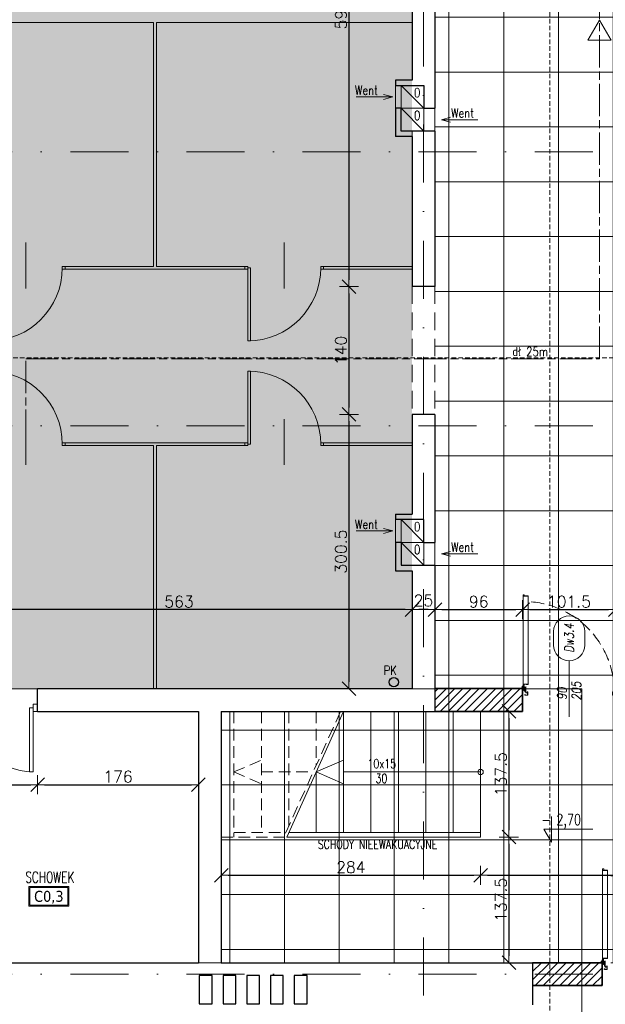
# Model space of a CAD drawing. Header units: millimetres. Extents: x 28291 to 177760, y -399809 to -170937.
# Tile 117 of 256: x 52150 to 52791, y -197460 to -196383. Entities that reach past the tile are written whole.
import ezdxf
from ezdxf.enums import TextEntityAlignment as Align

# ---------------------------------------------------------------- set-up
doc = ezdxf.new("R2010")
doc.units = ezdxf.units.MM
for name, pattern in [('CARKOVANA', [7.5, 5, -2.5]), ('CENTER', [0.6, 0.375, -0.075, 0.075, -0.075]), ('CHAIN', [0.3543, 0.2362, -0.0295, 0.0591, -0.0295]), ('DASHDOT', [25.4, 12.7, -6.35, 0, -6.35]), ('HIDDEN', [9.525, 6.35, -3.175]), ('Hidden Line', [391.222223, 282.222223, -109])]:
    doc.linetypes.add(name, pattern=pattern)
doc.layers.get('0').update_dxf_attribs({"lineweight": 0})
for name, color, linetype, lineweight in [('!! 0_ Istn-sciany', 3, 'Continuous', 30), ('!! 0_ Istn-widok', 1, 'Continuous', 15), ('!! 0_ Opis', 8, 'Continuous', 13), ('!! 0_Istn-cienka', 4, 'Continuous', 9), ('!! 0_Istn-drzwi', 1, 'Continuous', 13), ('!! 0_Istn-went', 5, 'Continuous', 13), ('!! 0_Opis_pom', 9, 'Continuous', 13), ('!! 0_Widok', 1, 'Continuous', 15), ('!! 1  WYDZIELENIE PPOŻ', 252, 'Continuous', 0), ('!! 1_droga ewakuacyjna', 3, 'CHAIN', 20), ('!! 1_hatch projektowane ściany', 4, 'Continuous', 5), ('!! 2_posadzki gres 2 - komu', 200, 'Continuous', 9), ('!! 2_posadzki winyle 1', 31, 'Continuous', 9), ('!! wymiary osi', 250, 'Continuous', 9), ('0-osie-liniA', 14, 'DASHDOT', 5)]:
    doc.layers.add(name, color=color, linetype=linetype, lineweight=lineweight)
doc.layers.add('!! 0_opis pionów', color=4, linetype='Continuous')
doc.layers.add('!! 0_ramki', color=66, linetype='Continuous', lineweight=9, plot=False)
for name, color, linetype, lineweight, true_color in [('!! 1_drzwi-linia - zrealizowane', 7, 'Continuous', 5, 0x7a7a7a), ('!! 1_PROJ SCIANY ZREAL - HATCH', 9, 'Continuous', 0, 0x808080), ('!! 1_PROJ ŚCIANY  - zrealizowane', 9, 'Continuous', 35, 0x808080), ('!! 1_Wyburzenia', 252, 'CARKOVANA', 13, 0x696969), ('!! 2_OPIS DRZWI ZREAZL', 7, 'Continuous', 5, 0xb5b5b5)]:
    doc.layers.add(name, color=color, linetype=linetype, lineweight=lineweight, true_color=true_color)
doc.styles.add('50', font='ROMANS.shx', dxfattribs={"width": 0.8, "height": 10})
doc.styles.add('ARCHETYP', font='romans.shx', dxfattribs={"height": 15})
doc.styles.add('ARIAL', font='tahoma.ttf')
doc.styles.add('SIMPLEX', font='simplex.shx', dxfattribs={"width": 0.77})
doc.styles.add('TXT', font='simplex.shx')
doc.dimstyles.new('DIM50', dxfattribs={"dimscale": 5, "dimtxt": 2.5, "dimasz": 1.5, "dimexe": 0, "dimexo": 0, "dimgap": 0.5, "dimtad": 1, "dimdec": 4, "dimrnd": 0.5, "dimdsep": 46, "dimtxsty": 'TXT', "dimblk1": 'TICK1', "dimblk2": 'TICK1', "dimsah": 1, "dimcen": 0, "dimse1": 1, "dimse2": 1, "dimclrd": 1, "dimclre": 7, "dimclrt": 9, "dimadec": 0, "dimazin": 0, "dimtfac": 1, "dimtdec": 4, "dimtmove": 2, "dimatfit": 3, "dimldrblk": 'TICK1', "dimfxl": 1, "dimtolj": 1, "dimarcsym": 0})

# ---------------------------------------------------------------- blocks, each defined once
blk = doc.blocks.new('BLOK OSI')
at = {"layer": '0-osie-liniA', "ltscale": 5}
for points in [[(52592.21142, -193637.0088), (52592.21142, -199860.81919)], [(51570.03302, -196590.0883), (53810.60983, -196590.0883)], [(51570.03302, -196890.0883), (53810.60983, -196890.0883)], [(51570.03302, -197490.0883), (53810.60983, -197490.0883)]]:
    blk.add_lwpolyline(points, dxfattribs=at)
blk = doc.blocks.new('zaw-dr-90-p')
at = {"color": 2, "linetype": 'CENTER', "ltscale": 0.2}
for p, q in [((12, 0), (-12, 0)), ((0, 12), (0, -12)), ((24, 24), (31, 24)), ((24, 19), (31, 19))]:
    blk.add_line(p, q, dxfattribs=at)
at = {"ltscale": 0.2}
for p, q in [((10, 12), (6, 12)), ((10, 0), (10, 6))]:
    blk.add_line(p, q, dxfattribs=at)
blk.add_lwpolyline([(0, 6), (23, 6, 0.414214), (28, 11), (28, 31), (24, 31), (24, 11, -0.414214), (23, 10), (0, 10, 4.561698), (8, 6), (5, 4)], format="xyb", dxfattribs=at)
blk.add_lwpolyline([(0, 0), (-2, 0), (-2, 0), (0, 0), (0, 3), (0, 3), (0, 0), (3, 0), (3, 0), (0, 0), (0, -3), (0, -3)], close=True)
blk.add_lwpolyline([(10, 10), (10, 39), (6, 39), (6, 10)], dxfattribs=at)
blk.add_circle((0, 0), 6.5, dxfattribs=at)
blk = doc.blocks.new('drzwi 90- sc 12')
for p, q in [((-13620.3, 20410.2), (-13620.3, 20313.8)), ((-13614.9, 20409.9), (-13620.3, 20409.9)), ((-13616.1, 20410.3), (-13620.2, 20410.3)), ((-13616.1, 20410.3), (-13620, 20410.3)), ((-13618.2, 20410.3), (-13616.2, 20410.3)), ((-13618.2, 20410.3), (-13616.2, 20410.3)), ((-13616.1, 20410.3), (-13616.1, 20411.5)), ((-13616.1, 20411.5), (-13615, 20411.5)), ((-13614.9, 20411.4), (-13614.9, 20313.8)), ((-13620.3, 20313.5), (-13620.3, 20318)), ((-13614.9, 20313.8), (-13620.3, 20313.8)), ((-13618.2, 20313.4), (-13620.2, 20313.4)), ((-13618.2, 20313.7), (-13618.2, 20313.4)), ((-13618.2, 20313.7), (-13616.4, 20313.7)), ((-13617.8, 20311.1), (-13617.8, 20305.7)), ((-13617.8, 20311.1), (-13617.8, 20305.7)), ((-13616.2, 20309.9), (-13616.2, 20311)), ((-13615.9, 20313.2), (-13615.9, 20312.2)), ((-13615.9, 20312.2), (-13615, 20312.2)), ((-13614.9, 20312.3), (-13614.9, 20318)), ((-13715.8, 20302), (-13716.3, 20302)), ((-13715.6, 20308.3), (-13715.6, 20308.6)), ((-13715.6, 20307.7), (-13715.6, 20308.6)), ((-13715.6, 20307.8), (-13715.6, 20308.6)), ((-13715.6, 20307.7), (-13715.4, 20307.7)), ((-13616.2, 20309.9), (-13617.4, 20309.9)), ((-13616.8, 20302), (-13616.3, 20302))]:
    blk.add_line(p, q)
for points in [[(-13665.3, 20285), (-13665.3, 20325.8)], [(-13615.6, 20309.6), (-13615.3, 20309.6), (-13615.3, 20309.8), (-13616.3, 20309.8), (-13616.3, 20309.6), (-13615.9, 20309.6)]]:
    blk.add_lwpolyline(points)
at = {"lineweight": 30}
for points in [[(-13716.3, 20308.9), (-13721.3, 20308.9)], [(-13716.3, 20308.9), (-13716.3, 20296.9)], [(-13614.3, 20308.9), (-13609.3, 20308.9)], [(-13614.3, 20308.9), (-13614.3, 20296.9)]]:
    blk.add_lwpolyline(points, dxfattribs=at)
at = {"ltscale": 0.2}
for points in [[(-13715.6, 20307.5), (-13715.6, 20309.5, 0.414214), (-13715.9, 20309.8), (-13719.4, 20309.8, 0.414214), (-13719.8, 20309.5), (-13719.8, 20308.9), (-13719.6, 20308.9), (-13719.6, 20309.5, -0.414214), (-13719.4, 20309.6), (-13717, 20309.6)], [(-13717, 20309.6), (-13715.9, 20309.6, -0.414214), (-13715.7, 20309.5), (-13715.7, 20307.5)], [(-13715.7, 20307.8), (-13715.7, 20305.6, 0.414214), (-13715.4, 20305.2), (-13715, 20305.2, -0.414214), (-13714.8, 20305.1), (-13714.8, 20304.5, 0.414214), (-13714.5, 20304.1), (-13713.3, 20304.1, 0.414214), (-13712.9, 20304.5), (-13712.9, 20305.1, -1), (-13712.7, 20305.1), (-13712.7, 20302, -0.414214), (-13712.9, 20301.8), (-13715.4, 20301.8, -0.414214), (-13715.6, 20302), (-13715.6, 20302.5), (-13715.8, 20302.5), (-13715.8, 20302, 0.414214), (-13715.4, 20301.6), (-13712.9, 20301.6, 0.414214), (-13712.6, 20302), (-13712.6, 20305.1, 1), (-13713.1, 20305.1), (-13713.1, 20304.5, -0.414214), (-13713.3, 20304.3), (-13714.5, 20304.3, -0.414214), (-13714.6, 20304.5), (-13714.6, 20305.1, 0.414214), (-13715, 20305.4), (-13715.4, 20305.4, -0.414214), (-13715.6, 20305.6), (-13715.6, 20307.6)], [(-13615.9, 20309.6), (-13616.6, 20309.6, 0.414214), (-13616.8, 20309.5), (-13616.8, 20305.6, -0.414214), (-13617.1, 20305.2), (-13617.6, 20305.2, 0.414214), (-13617.7, 20305.1), (-13617.7, 20304.5, -0.414214), (-13618.1, 20304.1), (-13619.3, 20304.1, -0.414214), (-13619.6, 20304.5), (-13619.6, 20305.1, 1), (-13619.8, 20305.1), (-13619.8, 20302, 0.414214), (-13619.6, 20301.8), (-13617.1, 20301.8, 0.414214), (-13616.9, 20302), (-13616.9, 20302.5), (-13616.8, 20302.5), (-13616.8, 20302, -0.414214), (-13617.1, 20301.6), (-13619.6, 20301.6, -0.414214), (-13620, 20302), (-13620, 20305.1, -1), (-13619.4, 20305.1), (-13619.4, 20304.5, 0.414214), (-13619.3, 20304.3), (-13618.1, 20304.3, 0.414214), (-13617.9, 20304.5), (-13617.9, 20305.1, -0.414214), (-13617.6, 20305.4), (-13617.1, 20305.4, 0.414214), (-13617, 20305.6), (-13617, 20309.5, -0.414214), (-13616.6, 20309.8), (-13613.1, 20309.8, -0.414214), (-13612.8, 20309.5), (-13612.8, 20308.9), (-13612.9, 20308.9), (-13612.9, 20309.5, 0.414214), (-13613.1, 20309.6), (-13615.6, 20309.6)]]:
    blk.add_lwpolyline(points, format="xyb", dxfattribs=at)
blk.add_lwpolyline([(-13616.8, 20308.8), (-13617, 20308.8), (-13617, 20307.4), (-13616.8, 20307.4)], close=True)
for centre, radius, start, end in [((-13620.2, 20410.2), 0.1, 90, 180), ((-13615, 20411.4), 0.1, 0, 90), ((-13620.2, 20313.5), 0.1, 180, 270), ((-13616.4, 20313.2), 0.5, 0, 90), ((-13616.3, 20311), 0.1, 0, 90), ((-13615, 20312.3), 0.1, 270, 0)]:
    blk.add_arc(centre, radius, start, end)
at = {"linetype": 'Hidden Line', "lineweight": 9, "ltscale": 0.05}
blk.add_arc((-13615.5, 20305.1), 99.1, 94.8005, 177.6944, dxfattribs=at)
at = {"xscale": 0.09999999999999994, "yscale": 0.09999999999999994, "zscale": 0.09999999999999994, "rotation": 180.0000000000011}
blk.add_blockref('zaw-dr-90-p', (-13614.9, 20310.9), dxfattribs=at)
blk = doc.blocks.new('1_ok-opis')
blk.add_line((0, 111.6), (0, 50))
for points in [[(-17, 128.6), (-17, 143.6)], [(17, 128.6), (17, 143.6)]]:
    blk.add_lwpolyline(points)
for centre, start, end in [((0, 143.6), 0, 180), ((0, 128.6), 180, 0)]:
    blk.add_arc(centre, 17, start, end)
at = {"style": 'ARCHETYP'}
for tag, height, rotation, p in [('NR', 12, 90, (0, 136.9)), ('NR', 12, 270, (0, 136.9)), ('SZEROKOŚĆ', 10, 90, (-8, 78.3)), ('WYSOKOŚĆ', 10, 270, (-8, 78.3)), ('WYSOKOŚĆ', 10, 90, (8, 78.3)), ('SZEROKOŚĆ', 10, 270, (8, 78.3))]:
    blk.add_attdef(tag, text='', height=height, rotation=rotation, dxfattribs=at).set_placement(p, align=Align.MIDDLE)
blk = doc.blocks.new('TICK1')
at = {"color": 2}
blk.add_line((-1, -1), (1, 1), dxfattribs=at)
at = {"color": 0}
for p, q in [((0, 0), (-1, 0)), ((0, -1.4), (0, 1.4))]:
    blk.add_line(p, q, dxfattribs=at)
blk = doc.blocks.new('*D2528')
at = {"layer": '!! wymiary osi', "color": 1, "lineweight": -2, "transparency": 16777216}
blk.add_line((52097.2, -197219.8), (52162.2, -197219.8), dxfattribs=at)
at = {"layer": 'DEFPOINTS', "color": 0, "transparency": 16777216}
for p in [(52089.7, -197179.1), (52169.7, -197177.7), (52169.7, -197219.8)]:
    blk.add_point(p, dxfattribs=at)
at = {"layer": '!! wymiary osi', "color": 1, "lineweight": -2, "transparency": 16777216, "xscale": 7.5, "yscale": 7.5, "zscale": 7.5, "rotation": 180}
blk.add_blockref('TICK1', (52089.7, -197219.8), dxfattribs=at)
at = {"layer": '!! wymiary osi', "color": 1, "lineweight": -2, "transparency": 16777216, "xscale": 7.5, "yscale": 7.5, "zscale": 7.5}
blk.add_blockref('TICK1', (52169.7, -197219.8), dxfattribs=at)
at = {"layer": '!! wymiary osi', "color": 9, "transparency": 16777216, "insert": (52129.7, -197211), "char_height": 12.5, "attachment_point": 5, "style": 'TXT'}
blk.add_mtext('\\A1;80', dxfattribs=at)
blk = doc.blocks.new('*D2529')
at = {"layer": '!! wymiary osi', "color": 1, "lineweight": -2, "transparency": 16777216}
blk.add_line((52177.2, -197219.8), (52338.2, -197219.8), dxfattribs=at)
at = {"layer": 'DEFPOINTS', "color": 0, "transparency": 16777216}
for p in [(52169.7, -197177.7), (52345.7, -197177.7), (52345.7, -197219.8)]:
    blk.add_point(p, dxfattribs=at)
at = {"layer": '!! wymiary osi', "color": 1, "lineweight": -2, "transparency": 16777216, "xscale": 7.5, "yscale": 7.5, "zscale": 7.5, "rotation": 180}
blk.add_blockref('TICK1', (52169.7, -197219.8), dxfattribs=at)
at = {"layer": '!! wymiary osi', "color": 1, "lineweight": -2, "transparency": 16777216, "xscale": 7.5, "yscale": 7.5, "zscale": 7.5}
blk.add_blockref('TICK1', (52345.7, -197219.8), dxfattribs=at)
at = {"layer": '!! wymiary osi', "color": 9, "transparency": 16777216, "insert": (52257.7, -197211), "char_height": 12.5, "attachment_point": 5, "style": 'TXT'}
blk.add_mtext('\\A1;176', dxfattribs=at)
blk = doc.blocks.new('*D2530')
at = {"layer": '!! wymiary osi', "color": 1, "lineweight": -2, "transparency": 16777216}
blk.add_line((52378.2, -197318.9), (52647.2, -197318.9), dxfattribs=at)
at = {"layer": 'DEFPOINTS', "color": 0, "transparency": 16777216}
for p in [(52370.7, -197277.1), (52654.7, -197277.1), (52654.7, -197318.9)]:
    blk.add_point(p, dxfattribs=at)
at = {"layer": '!! wymiary osi', "color": 1, "lineweight": -2, "transparency": 16777216, "xscale": 7.5, "yscale": 7.5, "zscale": 7.5, "rotation": 180}
blk.add_blockref('TICK1', (52370.7, -197318.9), dxfattribs=at)
at = {"layer": '!! wymiary osi', "color": 1, "lineweight": -2, "transparency": 16777216, "xscale": 7.5, "yscale": 7.5, "zscale": 7.5}
blk.add_blockref('TICK1', (52654.7, -197318.9), dxfattribs=at)
at = {"layer": '!! wymiary osi', "color": 9, "transparency": 16777216, "insert": (52512.7, -197310.1), "char_height": 12.5, "attachment_point": 5, "style": 'TXT'}
blk.add_mtext('\\A1;284', dxfattribs=at)
blk = doc.blocks.new('*D2531')
at = {"layer": '!! wymiary osi', "color": 1, "lineweight": -2, "transparency": 16777216}
blk.add_line((52662.2, -197318.9), (53160.2, -197318.9), dxfattribs=at)
at = {"layer": 'DEFPOINTS', "color": 0, "transparency": 16777216}
for p in [(52654.7, -197277.1), (53167.7, -197277.1), (53167.7, -197318.9)]:
    blk.add_point(p, dxfattribs=at)
at = {"layer": '!! wymiary osi', "color": 1, "lineweight": -2, "transparency": 16777216, "xscale": 7.5, "yscale": 7.5, "zscale": 7.5, "rotation": 180}
blk.add_blockref('TICK1', (52654.7, -197318.9), dxfattribs=at)
at = {"layer": '!! wymiary osi', "color": 1, "lineweight": -2, "transparency": 16777216, "xscale": 7.5, "yscale": 7.5, "zscale": 7.5}
blk.add_blockref('TICK1', (53167.7, -197318.9), dxfattribs=at)
at = {"layer": '!! wymiary osi', "color": 9, "transparency": 16777216, "insert": (52911.2, -197310.1), "char_height": 12.5, "attachment_point": 5, "style": 'TXT'}
blk.add_mtext('\\A1;513', dxfattribs=at)
blk = doc.blocks.new('*D2532')
at = {"layer": '!! wymiary osi', "color": 1, "lineweight": -2, "transparency": 16777216}
blk.add_line((52685.7, -197147.1), (52685.7, -197269.6), dxfattribs=at)
at = {"layer": 'DEFPOINTS', "color": 0, "transparency": 16777216}
for p in [(52654.7, -197139.6), (52654.7, -197277.1), (52685.7, -197277.1)]:
    blk.add_point(p, dxfattribs=at)
at = {"layer": '!! wymiary osi', "color": 1, "lineweight": -2, "transparency": 16777216, "xscale": 7.5, "yscale": 7.5, "zscale": 7.5}
for p, rotation in [((52685.7, -197139.6), 90), ((52685.7, -197277.1), 270)]:
    blk.add_blockref('TICK1', p, dxfattribs=dict(at, rotation=rotation))
at = {"layer": '!! wymiary osi', "color": 9, "transparency": 16777216, "insert": (52676.9, -197208.3), "char_height": 12.5, "attachment_point": 5, "rotation": 90, "style": 'TXT'}
blk.add_mtext('\\A1;137.5', dxfattribs=at)
blk = doc.blocks.new('*D2533')
at = {"layer": '!! wymiary osi', "color": 1, "lineweight": -2, "transparency": 16777216}
blk.add_line((52685.7, -197284.6), (52685.7, -197407.1), dxfattribs=at)
at = {"layer": 'DEFPOINTS', "color": 0, "transparency": 16777216}
for p in [(52654.7, -197277.1), (52654.7, -197414.6), (52685.7, -197414.6)]:
    blk.add_point(p, dxfattribs=at)
at = {"layer": '!! wymiary osi', "color": 1, "lineweight": -2, "transparency": 16777216, "xscale": 7.5, "yscale": 7.5, "zscale": 7.5}
for p, rotation in [((52685.7, -197277.1), 90), ((52685.7, -197414.6), 270)]:
    blk.add_blockref('TICK1', p, dxfattribs=dict(at, rotation=rotation))
at = {"layer": '!! wymiary osi', "color": 9, "transparency": 16777216, "insert": (52676.9, -197345.8), "char_height": 12.5, "attachment_point": 5, "rotation": 90, "style": 'TXT'}
blk.add_mtext('\\A1;137.5', dxfattribs=at)
blk = doc.blocks.new('*D2534')
at = {"layer": '!! wymiary osi', "color": 1, "lineweight": -2, "transparency": 16777216}
blk.add_line((52612.2, -197028.2), (52693.2, -197028.2), dxfattribs=at)
at = {"layer": 'DEFPOINTS', "color": 0, "transparency": 16777216}
for p in [(52700.7, -197028.2), (52604.7, -197114.6), (52700.7, -197114.6)]:
    blk.add_point(p, dxfattribs=at)
at = {"layer": '!! wymiary osi', "color": 1, "lineweight": -2, "transparency": 16777216, "xscale": 7.5, "yscale": 7.5, "zscale": 7.5, "rotation": 180}
blk.add_blockref('TICK1', (52604.7, -197028.2), dxfattribs=at)
at = {"layer": '!! wymiary osi', "color": 1, "lineweight": -2, "transparency": 16777216, "xscale": 7.5, "yscale": 7.5, "zscale": 7.5}
blk.add_blockref('TICK1', (52700.7, -197028.2), dxfattribs=at)
at = {"layer": '!! wymiary osi', "color": 9, "transparency": 16777216, "insert": (52652.7, -197019.5), "char_height": 12.5, "attachment_point": 5, "style": 'TXT'}
blk.add_mtext('\\A1;96', dxfattribs=at)
blk = doc.blocks.new('*D2535')
at = {"layer": '!! wymiary osi', "color": 1, "lineweight": -2, "transparency": 16777216}
blk.add_line((52708.2, -197028.2), (52794.9, -197028.2), dxfattribs=at)
at = {"layer": 'DEFPOINTS', "color": 0, "transparency": 16777216}
for p in [(52802.4, -197028.2), (52700.7, -197114.6), (52802.4, -197114)]:
    blk.add_point(p, dxfattribs=at)
at = {"layer": '!! wymiary osi', "color": 1, "lineweight": -2, "transparency": 16777216, "xscale": 7.5, "yscale": 7.5, "zscale": 7.5, "rotation": 180}
blk.add_blockref('TICK1', (52700.7, -197028.2), dxfattribs=at)
at = {"layer": '!! wymiary osi', "color": 1, "lineweight": -2, "transparency": 16777216, "xscale": 7.5, "yscale": 7.5, "zscale": 7.5}
blk.add_blockref('TICK1', (52802.4, -197028.2), dxfattribs=at)
at = {"layer": '!! wymiary osi', "color": 9, "transparency": 16777216, "insert": (52751.5, -197019.5), "char_height": 12.5, "attachment_point": 5, "style": 'TXT'}
blk.add_mtext('\\A1;101.5', dxfattribs=at)
blk = doc.blocks.new('*D2538')
at = {"layer": '!! wymiary osi', "color": 1, "lineweight": -2, "transparency": 16777216}
blk.add_line((52597.2, -197028.2), (52587.2, -197028.2), dxfattribs=at)
at = {"layer": 'DEFPOINTS', "color": 0, "transparency": 16777216}
for p in [(52579.7, -197028.2), (52579.7, -197114.6), (52604.7, -197114.6)]:
    blk.add_point(p, dxfattribs=at)
at = {"layer": '!! wymiary osi', "color": 1, "lineweight": -2, "transparency": 16777216, "xscale": 7.5, "yscale": 7.5, "zscale": 7.5, "rotation": 180}
blk.add_blockref('TICK1', (52579.7, -197028.2), dxfattribs=at)
at = {"layer": '!! wymiary osi', "color": 1, "lineweight": -2, "transparency": 16777216, "xscale": 7.5, "yscale": 7.5, "zscale": 7.5}
blk.add_blockref('TICK1', (52604.7, -197028.2), dxfattribs=at)
at = {"layer": '!! wymiary osi', "color": 9, "transparency": 16777216, "insert": (52592.2, -197018.2), "char_height": 12.5, "attachment_point": 5, "style": 'TXT'}
blk.add_mtext('\\A1;25', dxfattribs=at)
blk = doc.blocks.new('*D2539')
at = {"layer": '!! wymiary osi', "color": 1, "lineweight": -2, "transparency": 16777216}
blk.add_line((52572.2, -197028.2), (52024.2, -197028.2), dxfattribs=at)
at = {"layer": 'DEFPOINTS', "color": 0, "transparency": 16777216}
for p in [(52016.7, -197028.2), (52016.7, -197114.6), (52579.7, -197114.6)]:
    blk.add_point(p, dxfattribs=at)
at = {"layer": '!! wymiary osi', "color": 1, "lineweight": -2, "transparency": 16777216, "xscale": 7.5, "yscale": 7.5, "zscale": 7.5, "rotation": 180}
blk.add_blockref('TICK1', (52016.7, -197028.2), dxfattribs=at)
at = {"layer": '!! wymiary osi', "color": 1, "lineweight": -2, "transparency": 16777216, "xscale": 7.5, "yscale": 7.5, "zscale": 7.5}
blk.add_blockref('TICK1', (52579.7, -197028.2), dxfattribs=at)
at = {"layer": '!! wymiary osi', "color": 9, "transparency": 16777216, "insert": (52324.5, -197019.5), "char_height": 12.5, "attachment_point": 5, "style": 'TXT'}
blk.add_mtext('\\A1;563', dxfattribs=at)
blk = doc.blocks.new('*D2603')
at = {"layer": '!! wymiary osi', "color": 1, "lineweight": -2, "transparency": 16777216}
blk.add_line((52510.6, -196087.1), (52510.6, -196667.1), dxfattribs=at)
at = {"layer": 'DEFPOINTS', "color": 0, "transparency": 16777216}
for p in [(52579.7, -196079.6), (52510.6, -196674.6), (52579.7, -196674.6)]:
    blk.add_point(p, dxfattribs=at)
at = {"layer": '!! wymiary osi', "color": 1, "lineweight": -2, "transparency": 16777216, "xscale": 7.5, "yscale": 7.5, "zscale": 7.5}
for p, rotation in [((52510.6, -196079.6), 90), ((52510.6, -196674.6), 270)]:
    blk.add_blockref('TICK1', p, dxfattribs=dict(at, rotation=rotation))
at = {"layer": '!! wymiary osi', "color": 9, "transparency": 16777216, "insert": (52501.8, -196377.1), "char_height": 12.5, "attachment_point": 5, "rotation": 90, "style": 'TXT'}
blk.add_mtext('\\A1;595', dxfattribs=at)
blk = doc.blocks.new('*D2604')
at = {"layer": '!! wymiary osi', "color": 1, "lineweight": -2, "transparency": 16777216}
blk.add_line((52510.6, -196682.1), (52510.6, -196807.1), dxfattribs=at)
at = {"layer": 'DEFPOINTS', "color": 0, "transparency": 16777216}
for p in [(52579.7, -196674.6), (52510.6, -196814.6), (52579.7, -196814.6)]:
    blk.add_point(p, dxfattribs=at)
at = {"layer": '!! wymiary osi', "color": 1, "lineweight": -2, "transparency": 16777216, "xscale": 7.5, "yscale": 7.5, "zscale": 7.5}
for p, rotation in [((52510.6, -196674.6), 90), ((52510.6, -196814.6), 270)]:
    blk.add_blockref('TICK1', p, dxfattribs=dict(at, rotation=rotation))
at = {"layer": '!! wymiary osi', "color": 9, "transparency": 16777216, "insert": (52501.8, -196744.6), "char_height": 12.5, "attachment_point": 5, "rotation": 90, "style": 'TXT'}
blk.add_mtext('\\A1;140', dxfattribs=at)
blk = doc.blocks.new('*D2605')
at = {"layer": '!! wymiary osi', "color": 1, "lineweight": -2, "transparency": 16777216}
blk.add_line((52510.6, -196822.1), (52510.6, -197107.3), dxfattribs=at)
at = {"layer": 'DEFPOINTS', "color": 0, "transparency": 16777216}
for p in [(52579.7, -196814.6), (52510.6, -197114.8), (52579.7, -197114.8)]:
    blk.add_point(p, dxfattribs=at)
at = {"layer": '!! wymiary osi', "color": 1, "lineweight": -2, "transparency": 16777216, "xscale": 7.5, "yscale": 7.5, "zscale": 7.5}
for p, rotation in [((52510.6, -196814.6), 90), ((52510.6, -197114.8), 270)]:
    blk.add_blockref('TICK1', p, dxfattribs=dict(at, rotation=rotation))
at = {"layer": '!! wymiary osi', "color": 9, "transparency": 16777216, "insert": (52501.8, -196964.7), "char_height": 12.5, "attachment_point": 5, "rotation": 90, "style": 'TXT'}
blk.add_mtext('\\A1;300.5', dxfattribs=at)
blk = doc.blocks.new('oznaczenie przekroi')
at = {"layer": '!! 1_Wyburzenia'}
for points in [[(88789.9, -193651.7), (88789.9, -199799.7)], [(87812.4, -196602.5), (89794.5, -196602.5)]]:
    blk.add_lwpolyline(points, dxfattribs=at)

msp = doc.modelspace()

# ---------------------------------------------------------------- hatches: boundary and pattern name
at = {"layer": '!! 1_PROJ SCIANY ZREAL - HATCH'}
h = msp.add_hatch(dxfattribs=at)
h.set_pattern_fill('ANSI31', color=256, scale=2)
h.paths.add_polyline_path([(52604.71142, -197139.5883), (52700.71142, -197139.5883), (52700.71142, -197114.5883), (52604.71142, -197114.5883)])
h = msp.add_hatch(dxfattribs=at)
h.set_pattern_fill('ANSI31', color=256, scale=2)
h.paths.add_polyline_path([(52711.71142, -197439.5883), (52787.71142, -197439.5883), (52787.71142, -197414.5883), (52711.71142, -197414.5883)])
at = {"layer": '!! 2_posadzki gres 2 - komu', "linetype": 'Continuous'}
h = msp.add_hatch(dxfattribs=at)
h.set_pattern_fill('_USER', color=256, scale=60, double=1, pattern_type=0)
h.set_pattern_definition([(0, (0, 0), (0, 60), []), (90, (0, 0), (-60, 4e-15), [])])
h.paths.add_polyline_path([(52370.71142, -197414.5883), (53167.71142, -197414.5883), (53167.71142, -197139.5883), (53047.71142, -197139.5883), (53047.71142, -197128.5883), (52887.71142, -197128.5883), (52887.71142, -196222.5883), (53167.71142, -196222.5883), (53167.71142, -195639.5883), (52604.71142, -195639.5883), (52604.71142, -197139.5883), (52370.71142, -197139.5883)])
at = {"layer": '!! 2_posadzki winyle 1'}
h = msp.add_hatch(dxfattribs=at)
h.set_pattern_fill('TRIANG', color=256, scale=2, style=0)
h.paths.add_polyline_path([(52579.71142, -195639.5883), (52016.71142, -195639.5883), (52016.71142, -197114.5883), (52579.71142, -197114.5883)])

# ---------------------------------------------------------------- linework, layer by layer
at = {"layer": '!! 0_ Istn-sciany'}
for p, q in [((52579.71142, -196448.5883), (52561.71142, -196448.5883)), ((52579.71142, -196510.5883), (52561.71142, -196510.5883)), ((52604.71142, -196674.5883), (52579.71142, -196674.5883)), ((52604.71142, -196814.5883), (52579.71142, -196814.5883))]:
    msp.add_line(p, q, dxfattribs=at)
for points in [[(52579.71142, -196079.5883), (52579.71142, -196448.5883)], [(52604.71142, -196079.5883), (52604.71142, -196479.5883)], [(52561.71142, -196448.5883), (52561.71142, -196454.5883)], [(52561.71142, -196454.5883), (52592.71142, -196454.5883)], [(52592.71142, -196454.5883), (52592.71142, -196479.5883)], [(52561.71142, -196479.5883), (52561.71142, -196510.5883)], [(52567.71142, -196479.5883), (52561.71142, -196479.5883)], [(52567.71142, -196504.5883), (52567.71142, -196479.5883)], [(52592.71142, -196479.5883), (52604.71142, -196479.5883)], [(52561.71142, -196504.5883), (52561.71142, -196510.5883)], [(52604.71142, -196504.5883), (52567.71142, -196504.5883)], [(52579.71142, -196510.5883), (52579.71142, -196674.5883)], [(52604.71142, -196504.5883), (52604.71142, -196674.5883)], [(52579.71142, -196814.5883), (52579.71142, -196923.5883)], [(52604.71142, -196814.5883), (52604.71142, -196954.5883)], [(52561.71142, -196923.5883), (52579.71142, -196923.5883)], [(52561.71142, -196923.5883), (52561.71142, -196929.5883)], [(52604.71142, -196923.5883), (52604.71142, -196954.5883)], [(52592.71142, -196929.5883), (52561.71142, -196929.5883)], [(52592.71142, -196954.5883), (52592.71142, -196929.5883)], [(52561.71142, -196954.5883), (52561.71142, -196985.5883)], [(52567.71142, -196954.5883), (52561.71142, -196954.5883)], [(52567.71142, -196954.5883), (52567.71142, -196979.5883)], [(52592.71142, -196954.5883), (52604.71142, -196954.5883)], [(52561.71142, -196985.5883), (52579.71142, -196985.5883)], [(52567.71142, -196979.5883), (52604.71142, -196979.5883)], [(52579.71142, -196985.5883), (52579.71142, -197114.5883)], [(52604.71142, -196979.5883), (52604.71142, -197139.5883)], [(52604.71142, -196979.5883), (52604.71142, -196985.5883)], [(52169.71142, -197114.5883), (52179.71142, -197114.5883)], [(52169.71142, -197139.5883), (52169.71142, -197114.5883)], [(52179.71142, -197114.5883), (52579.71142, -197114.5883)], [(52169.71142, -197139.5883), (52345.71142, -197139.5883)], [(52345.71142, -197139.5883), (52345.71142, -197414.5883)], [(52370.71142, -197139.5883), (52604.71142, -197139.5883)], [(52370.71142, -197139.5883), (52370.71142, -197414.5883)], [(52010.71142, -197414.5883), (52345.71142, -197414.5883)], [(52370.71142, -197414.5883), (52711.71142, -197414.5883)], [(52711.71142, -197414.5883), (52711.71142, -197460.5883)]]:
    msp.add_lwpolyline(points, dxfattribs=at)
for points in [[(52346.71142, -197459.5883), (52360.71142, -197459.5883), (52360.71142, -197428.5883), (52346.71142, -197428.5883)], [(52372.71142, -197459.5883), (52386.71142, -197459.5883), (52386.71142, -197428.5883), (52372.71142, -197428.5883)], [(52398.71142, -197459.5883), (52412.71142, -197459.5883), (52412.71142, -197428.5883), (52398.71142, -197428.5883)], [(52424.71142, -197459.5883), (52438.71142, -197459.5883), (52438.71142, -197428.5883), (52424.71142, -197428.5883)], [(52450.71142, -197459.5883), (52464.71142, -197459.5883), (52464.71142, -197428.5883), (52450.71142, -197428.5883)]]:
    msp.add_lwpolyline(points, close=True, dxfattribs=at)
at = {"layer": '!! 0_ Istn-widok'}
for p, q in [((52296.71142, -196385.5883), (52296.71142, -196652.5883)), ((52299.71142, -196385.5883), (52299.71142, -196652.5883)), ((52296.71142, -196848.5883), (52296.71142, -197114.5883)), ((52299.71142, -196848.5883), (52299.71142, -197114.5883))]:
    msp.add_line(p, q, dxfattribs=at)
for points in [[(52016.71142, -196385.5883), (52296.71142, -196385.5883)], [(52299.71142, -196385.5883), (52579.71142, -196385.5883)], [(52579.71142, -196510.5883), (52579.71142, -196504.5883)], [(52156.71142, -196626.5883), (52156.71142, -196676.5883)], [(52439.71142, -196626.5883), (52439.71142, -196676.5883)], [(52199.71143, -196652.5883), (52296.71142, -196652.5883)], [(52299.71142, -196652.5883), (52396.71142, -196652.5883)], [(52482.71142, -196652.5883), (52579.71142, -196652.5883)], [(52199.71143, -196655.5883), (52396.71142, -196655.5883)], [(52482.71142, -196655.5883), (52579.71142, -196655.5883)], [(52156.71142, -196819.5883), (52156.71142, -196869.5883)], [(52439.71142, -196819.5883), (52439.71142, -196869.5883)], [(52199.71143, -196845.5883), (52396.71142, -196845.5883)], [(52482.71142, -196845.5883), (52579.71142, -196845.5883)], [(52199.71143, -196848.5883), (52296.71142, -196848.5883)], [(52299.71142, -196848.5883), (52396.71142, -196848.5883)], [(52482.71142, -196848.5883), (52579.71142, -196848.5883)], [(52504.71142, -197139.5883), (52442.44727, -197277.0883)], [(52504.71142, -197139.5883), (52504.71142, -197272.0883)], [(52534.71142, -197139.5883), (52534.71142, -197272.0883)], [(52564.71142, -197139.5883), (52564.71142, -197272.0883)], [(52594.71142, -197139.5883), (52594.71142, -197272.0883)], [(52604.71142, -197139.5883), (52654.71142, -197139.5883)], [(52624.71142, -197139.5883), (52624.71142, -197272.0883)], [(52654.71142, -197139.5883), (52654.71142, -197277.0883)], [(52474.71142, -197205.8383), (52474.71142, -197272.0883)], [(52504.71142, -197205.8383), (52654.71142, -197205.8383)], [(52442.44727, -197277.0883), (52654.71142, -197277.0883)], [(52444.71142, -197272.0883), (52654.71142, -197272.0883)], [(52345.71142, -197414.5883), (52370.71142, -197414.5883)]]:
    msp.add_lwpolyline(points, dxfattribs=at)
for points in [[(52196.71142, -196652.5883), (52199.71142, -196652.5883), (52199.71142, -196655.5883), (52196.71142, -196655.5883)], [(52399.71142, -196652.5883), (52396.71142, -196652.5883), (52396.71142, -196655.5883), (52399.71142, -196655.5883)], [(52402.71142, -196734.0883), (52402.71142, -196654.0883), (52399.71142, -196654.0883), (52399.71142, -196734.0883)], [(52479.71142, -196652.5883), (52482.71142, -196652.5883), (52482.71142, -196655.5883), (52479.71142, -196655.5883)], [(52402.71142, -196767.0883), (52402.71142, -196847.0883), (52399.71142, -196847.0883), (52399.71142, -196767.0883)], [(52196.71142, -196845.5883), (52199.71142, -196845.5883), (52199.71142, -196848.5883), (52196.71142, -196848.5883)], [(52399.71142, -196845.5883), (52396.71142, -196845.5883), (52396.71142, -196848.5883), (52399.71142, -196848.5883)], [(52479.71142, -196845.5883), (52482.71142, -196845.5883), (52482.71142, -196848.5883), (52479.71142, -196848.5883)]]:
    msp.add_lwpolyline(points, close=True, dxfattribs=at)
at = {"layer": '!! 0_ Istn-widok', "linetype": 'HIDDEN', "ltscale": 3}
for points in [[(52579.71142, -196674.5883), (52579.71142, -196814.5883)], [(52604.71142, -196674.5883), (52604.71142, -196814.5883)], [(52711.71142, -197414.5883), (52974.71142, -197414.5883)]]:
    msp.add_lwpolyline(points, dxfattribs=at)
at = {"layer": '!! 0_ Istn-widok'}
msp.add_circle((52654.71142, -197205.8383), 3, dxfattribs=at)
for centre, start, end in [((52116.71142, -196654.0883), 269.99999996, 359.99999996), ((52399.71142, -196654.0883), 269.99999996, 359.99999996), ((52116.71142, -196847.0883), 0.00000004, 90.00000004), ((52399.71142, -196847.0883), 0.00000004, 90.00000004)]:
    msp.add_arc(centre, 80, start, end, dxfattribs=at)
at = {"layer": '!! 0_ Opis'}
for points in [[(52732.18807, -197254.55446), (52732.18807, -197282.55623)], [(52732.18807, -197282.55623), (52724.10465, -197268.55535)], [(52724.10465, -197268.55535), (52777.53886, -197268.55535)]]:
    msp.add_lwpolyline(points, dxfattribs=at)
at = {"layer": '!! 0_Istn-cienka', "linetype": 'HIDDEN', "ltscale": 2}
for points in [[(52384.71142, -197139.5883), (52384.71142, -197277.0883)], [(52414.71142, -197139.5883), (52414.71142, -197272.0883)], [(52501.41817, -197139.5883), (52439.15402, -197277.0883)], [(52444.71142, -197139.5883), (52444.71142, -197264.81571)], [(52474.71142, -197139.5883), (52474.71142, -197198.56571)], [(52384.71142, -197205.8383), (52414.71142, -197192.95439)], [(52384.71142, -197205.8383), (52414.71142, -197218.72222)], [(52414.71142, -197205.8383), (52471.41817, -197205.8383)], [(52370.71142, -197277.0883), (52439.15402, -197277.0883)], [(52384.71142, -197272.0883), (52441.41817, -197272.0883)]]:
    msp.add_lwpolyline(points, dxfattribs=at)
at = {"layer": '!! 0_Istn-drzwi'}
for points in [[(52160.71142, -197205.5883), (52160.71142, -197135.5883), (52164.71142, -197135.5883), (52164.71142, -197205.5883)], [(52164.71142, -197131.5883), (52169.71142, -197131.5883), (52169.71142, -197139.5883), (52164.71142, -197139.5883)]]:
    msp.add_lwpolyline(points, close=True, dxfattribs=at)
msp.add_arc((52164.71142, -197135.5883), 70, 180.00000004, 270.00000004, dxfattribs=at)
at = {"layer": '!! 0_Istn-went'}
for points in [[(52561.71142, -196454.5883), (52561.71142, -196479.5883)], [(52567.71142, -196454.5883), (52592.71142, -196479.5883)], [(52518.49405, -196467.0883), (52558.54058, -196467.0883)], [(52558.54058, -196467.0883), (52548.54058, -196464.40881)], [(52558.54058, -196467.0883), (52548.54058, -196469.76779)], [(52567.71142, -196479.5883), (52592.71142, -196504.5883)], [(52604.71142, -196479.5883), (52604.71142, -196504.5883)], [(52611.73547, -196492.0883), (52621.73547, -196489.40881)], [(52651.782, -196492.0883), (52611.73547, -196492.0883)], [(52611.73547, -196492.0883), (52621.73547, -196494.76779)], [(52561.71142, -196929.5883), (52561.71142, -196954.5883)], [(52567.71142, -196929.5883), (52592.71142, -196954.5883)], [(52518.49405, -196942.0883), (52558.54058, -196942.0883)], [(52558.54058, -196942.0883), (52548.54058, -196939.40881)], [(52558.54058, -196942.0883), (52548.54058, -196944.76779)], [(52567.71142, -196954.5883), (52592.71142, -196979.5883)], [(52604.71142, -196954.5883), (52604.71142, -196979.5883)], [(52611.73547, -196967.0883), (52621.73547, -196964.40881)], [(52651.782, -196967.0883), (52611.73547, -196967.0883)], [(52611.73547, -196967.0883), (52621.73547, -196969.76779)]]:
    msp.add_lwpolyline(points, dxfattribs=at)
for points in [[(52567.71142, -196479.5883), (52592.71142, -196479.5883), (52592.71142, -196454.5883), (52567.71142, -196454.5883)], [(52567.71142, -196504.5883), (52592.71142, -196504.5883), (52592.71142, -196479.5883), (52567.71142, -196479.5883)], [(52567.71142, -196954.5883), (52592.71142, -196954.5883), (52592.71142, -196929.5883), (52567.71142, -196929.5883)], [(52567.71142, -196979.5883), (52592.71142, -196979.5883), (52592.71142, -196954.5883), (52567.71142, -196954.5883)]]:
    msp.add_lwpolyline(points, close=True, dxfattribs=at)
at = {"layer": '!! 0_opis pionów'}
msp.add_circle((52559.71142, -197107.5883), 5, dxfattribs=at)
at = {"layer": '!! 0_Opis_pom', "ltscale": 0.7}
for points in [[(52160.22562, -197352.80176), (52203.74562, -197352.80176), (52203.74562, -197331.04176), (52160.22562, -197331.04176)], [(52161.31362, -197351.71376), (52202.65762, -197351.71376), (52202.65762, -197332.12976), (52161.31362, -197332.12976)]]:
    msp.add_lwpolyline(points, close=True, dxfattribs=at)
at = {"layer": '!! 0_ramki'}
msp.add_lwpolyline([(48565.42916, -197114.84055), (52765.42916, -197114.84055), (52765.42916, -200084.84055), (48565.42916, -200084.84055)], close=True, dxfattribs=at)
at = {"layer": '!! 0_Widok'}
for points in [[(52474.71142, -197205.8383), (52504.71142, -197192.95439)], [(52474.71142, -197205.8383), (52504.71142, -197218.72222)]]:
    msp.add_lwpolyline(points, dxfattribs=at)
at = {"layer": '!! 1_droga ewakuacyjna', "ltscale": 150}
msp.add_lwpolyline([(52156.71142, -196844.5883), (52156.71142, -196753.86725), (52784.86834, -196753.86725), (52784.86834, -195037.52763), (52339.5115, -195037.52763)], dxfattribs=at)
msp.add_lwpolyline([(52784.86834, -196382.98491), (52797.53183, -196404.91872), (52772.20485, -196404.91872)], close=True, dxfattribs=at)
at = {"layer": '!! 1_hatch projektowane ściany'}
msp.add_lwpolyline([(52604.71142, -197139.5883), (52700.71142, -197139.5883), (52700.71142, -197114.5883), (52604.71142, -197114.5883)], close=True, dxfattribs=at)
at = {"layer": '!! 1_PROJ SCIANY ZREAL - HATCH'}
msp.add_lwpolyline([(52711.71142, -197439.5883), (52787.71142, -197439.5883), (52787.71142, -197414.5883), (52711.71142, -197414.5883)], close=True, dxfattribs=at)
at = {"layer": '!! 1_PROJ ŚCIANY  - zrealizowane'}
for points in [[(52700.71142, -197114.5883), (52604.71142, -197114.5883)], [(52700.71142, -197114.5883), (52700.71142, -197139.5883)], [(52700.71142, -197139.5883), (52604.71142, -197139.5883)], [(52787.71142, -197414.5883), (52711.71142, -197414.5883)], [(52787.71142, -197414.5883), (52787.71142, -197439.5883)], [(52787.71142, -197439.5883), (52711.71142, -197439.5883)]]:
    msp.add_lwpolyline(points, dxfattribs=at)

# ---------------------------------------------------------------- block references
at = {"layer": '!! 0_ Istn-sciany'}
msp.add_blockref('BLOK OSI', (0, 63), dxfattribs=at)
at = {"layer": '!! 1_drzwi-linia - zrealizowane', "xscale": -1}
for p in [(39086.4418, -217423.51264), (39173.4418, -217723.51264)]:
    msp.add_blockref('drzwi 90- sc 12', p, dxfattribs=at)
at = {"layer": '!! 1_Wyburzenia'}
msp.add_blockref('oznaczenie przekroi', (-36059.54271, -150), dxfattribs=at)
at = {"layer": '!! 2_OPIS DRZWI ZREAZL'}
ref = msp.add_blockref('1_ok-opis', (52751.71146, -197195.64617), dxfattribs=dict(at, xscale=-1, rotation=359.9999963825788))
ref.add_attrib('WYSOKOŚĆ', '90 ', dxfattribs={"layer": '0', "height": 10, "rotation": 89.99999638, "style": '50', "oblique": 10, "width": 0.8}).set_placement((52743.71146, -197117.35532), align=Align.MIDDLE)
ref.add_attrib('SZEROKOŚĆ', '205', dxfattribs={"layer": '0', "height": 10, "rotation": 89.99999638, "style": '50', "oblique": 10, "width": 0.8}).set_placement((52759.71146, -197117.35532), align=Align.MIDDLE)
ref.add_attrib('NR', 'Dw3.4', dxfattribs={"layer": '0', "height": 10, "rotation": 89.99999638, "style": '50', "oblique": 10, "width": 0.8}).set_placement((52751.71147, -197059.30895), align=Align.MIDDLE)

# ---------------------------------------------------------------- texts
at = {"layer": '!! 0_ Opis', "style": 'SIMPLEX', "width": 0.75}
for s, height, p in [('10x15', 10, (52530.9719, -197201.80401)), ('30', 10, (52539.75253, -197217.95508)), ('- 2,70', 12, (52721.50062, -197263.97723)), ('SCHODY NIEEWAKUACYJNE', 10, (52476.46366, -197289.95392))]:
    msp.add_text(s, height=height, dxfattribs=at).set_placement(p)
at = {"layer": '!! 0_Istn-went', "style": 'ARCHETYP', "width": 0.8}
for s, rotation, p in [('Went', 0.00000004, (52517.21072, -196464.75808)), ('0', 0.00000004, (52581.87286, -196467.41077)), ('Went', 359.99999996, (52622.40523, -196489.75808)), ('0', 0.00000004, (52581.87286, -196492.41077)), ('Went', 0.00000004, (52517.21072, -196939.75808)), ('0', 0.00000004, (52581.87286, -196942.41077)), ('Went', 359.99999996, (52622.40523, -196964.75808)), ('0', 0.00000004, (52581.87286, -196967.41077))]:
    msp.add_text(s, height=10, rotation=rotation, dxfattribs=at).set_placement(p)
at = {"layer": '!! 0_opis pionów', "style": 'ARCHETYP', "width": 0.8}
msp.add_text('PK', height=10, rotation=0.00000004, dxfattribs=at).set_placement((52548.63949, -197099.66556))
at = {"layer": '!! 0_Opis_pom', "ltscale": 0.7, "style": 'TXT', "width": 0.7}
msp.add_text('SCHOWEK', height=12, dxfattribs=at).set_placement((52183.10075, -197326.99544), align=Align.CENTER)
at = {"layer": '!! 0_Opis_pom', "ltscale": 0.7, "style": 'ARIAL'}
msp.add_attdef('C0,3', text='', height=11.968, dxfattribs=at).set_placement((52181.98562, -197341.92176), align=Align.MIDDLE_CENTER)
at = {"layer": '!! 1  WYDZIELENIE PPOŻ', "insert": (52689.51305, -196740.76), "char_height": 10, "attachment_point": 1, "style": '50'}
msp.add_mtext_dynamic_manual_height_columns('dł 25m', width=113.8312425, gutter_width=50, heights=[0], dxfattribs=at)

# ---------------------------------------------------------------- dimensions: what is measured, and where the dimension line sits
at = {"layer": '!! wymiary osi'}
for base, p1, p2, picture, middle in [((52510.5827, -196674.5883), (52579.71142, -196079.5883), (52579.71142, -196674.5883), '*D2603', (52501.8327, -196377.0883)), ((52510.5827, -196814.5883), (52579.71142, -196674.5883), (52579.71142, -196814.5883), '*D2604', (52501.8327, -196744.5883)), ((52510.582695, -197114.840548), (52579.711424, -196814.588303), (52579.711424, -197114.840548), '*D2605', (52501.832695, -196964.714426)), ((52685.66819, -197277.0883), (52654.71142, -197139.5883), (52654.71142, -197277.0883), '*D2532', (52676.91819, -197208.3383)), ((52685.66819, -197414.5883), (52654.71142, -197277.0883), (52654.71142, -197414.5883), '*D2533', (52676.91819, -197345.8383))]:
    dim = msp.add_linear_dim(base=base, p1=p1, p2=p2, angle=90, dimstyle='DIM50', dxfattribs=at)
    dim.commit()
    dim.dimension.update_dxf_attribs({"geometry": picture, "text_midpoint": middle})
for base, p1, p2, picture, middle in [((52579.71142, -197028.24124), (52604.71142, -197114.5883), (52579.71142, -197114.5883), '*D2538', (52592.21142, -197018.24124)), ((52700.71142, -197028.24124), (52604.71142, -197114.5883), (52700.71142, -197114.5883), '*D2534', (52652.71142, -197019.49124)), ((52802.35146, -197028.24124), (52700.71142, -197114.5883), (52802.35146, -197114.03023), '*D2535', (52751.53144, -197019.49124)), ((52169.71142, -197219.79767), (52089.71142, -197179.14596), (52169.71142, -197177.73188), '*D2528', (52129.71142, -197211.04767)), ((52345.71142, -197219.79767), (52169.71142, -197177.73188), (52345.71142, -197177.73188), '*D2529', (52257.71142, -197211.04767)), ((52654.71142, -197318.89297), (52370.71142, -197277.0883), (52654.71142, -197277.0883), '*D2530', (52512.71142, -197310.14297)), ((53167.71142, -197318.89297), (52654.71142, -197277.0883), (53167.71142, -197277.0883), '*D2531', (52911.21142, -197310.14297))]:
    dim = msp.add_linear_dim(base=base, p1=p1, p2=p2, dimstyle='DIM50', dxfattribs=at)
    dim.commit()
    dim.dimension.update_dxf_attribs({"geometry": picture, "text_midpoint": middle})
dim = msp.add_linear_dim(base=(52016.71142, -197028.24124), p1=(52579.71142, -197114.5883), p2=(52016.71142, -197114.5883), dimstyle='DIM50', dxfattribs=at)
dim.commit()
dim.dimension.update_dxf_attribs({"geometry": '*D2539', "text_midpoint": (52324.47739, -197019.49124), "dimtype": 160})

doc.saveas('drawing.dxf')
